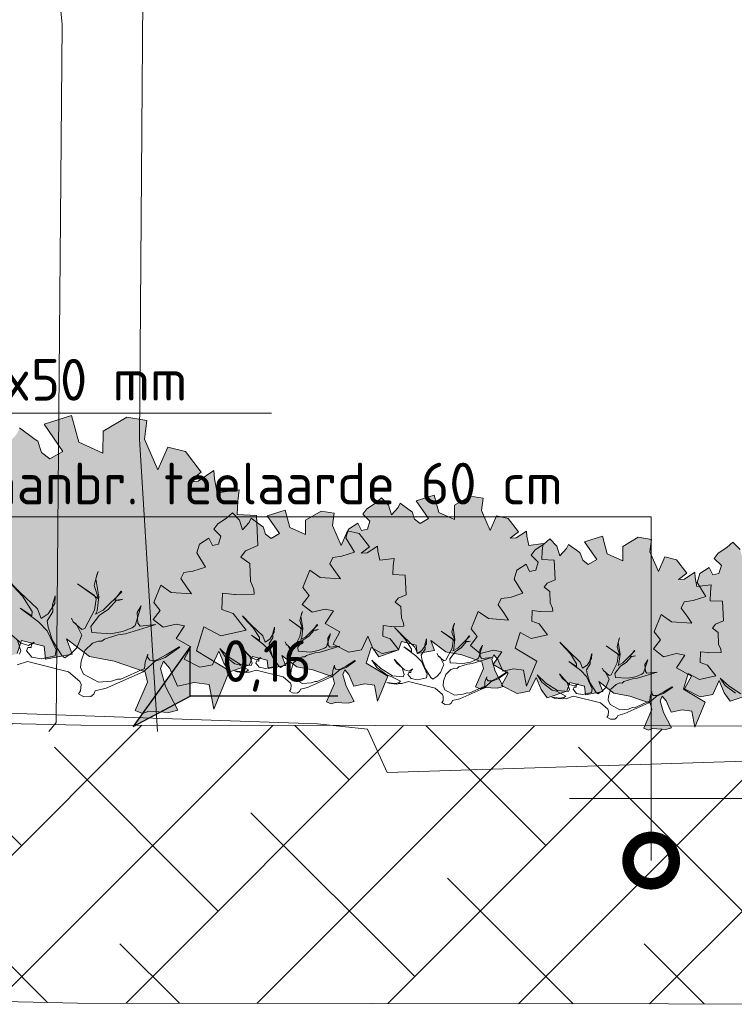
# Model space of a CAD drawing. Header units: metres. Extents: x 92403 to 95147, y 464428 to 465602.
# Tile 41 of 256: x 92433.56 to 92435.1, y 465045.69 to 465047.81. Entities that reach past the tile are written whole.
import ezdxf
from ezdxf import colors
from ezdxf.entities.mleader import LeaderData, LeaderLine
from ezdxf.enums import TextEntityAlignment as Align
from ezdxf.math import Vec2, Vec3

# ---------------------------------------------------------------- set-up
doc = ezdxf.new("R2010")
doc.units = ezdxf.units.M
doc.linetypes.add('AL-NAP_LIJN', pattern=[15.25, 12, -1.5, 0.25, -1.5])
doc.linetypes.add('DASHED', pattern=[0.75, 0.5, -0.25])
doc.layers.get('0').update_dxf_attribs({"linetype": 'CONTINUOUS'})
for name, color, linetype, lineweight in [('B-WE-OG-HOOGTELIJN-G', 7, 'CONTINUOUS', 18), ('N-WE-GR-GRAS-A', 62, 'CONTINUOUS', 18), ('N-WE-VH-VERHARDING_FUNDERING-A-50', 252, 'CONTINUOUS', 18), ('X-XX-AL-AANKLEDING-S', 250, 'CONTINUOUS', 9), ('X-XX-AL-DETAIL1-T18', 7, 'CONTINUOUS', 18), ('X-XX-AL-HOOGTELABEL-S', 7, 'CONTINUOUS', 25), ('X-XX-AL-NAP-G', 7, 'AL-NAP_LIJN', 18), ('X-XX-AL-RMB - profiel', 7, 'CONTINUOUS', 9)]:
    doc.layers.add(name, color=color, linetype=linetype, lineweight=lineweight)
doc.layers.add('N-RO-GR-GROENSTROOK-A', color=7, linetype='CONTINUOUS', lineweight=0, true_color=0x5de817, transparency=0.7)
doc.styles.add('NLCS-ISO', font='NLCS-ISO.ttf')
doc.styles.add('NLCS-ISO-M50-T18', font='NLCS-ISO.ttf', dxfattribs={"height": 0.09})

# ---------------------------------------------------------------- blocks, each defined once
blk = doc.blocks.new('boom 1')
at = {"color": 251, "true_color": 0x636466}
for p, q in [((0.1078, 4.0489), (-0.1006, 5.6811)), ((0.684, 1.6293), (0.7087, 4.383)), ((0.0624, -0.023), (0.1078, 4.0489)), ((0.818, -0.0768), (0.684, 1.6293)), ((0.0086, -0.0768), (0.0624, -0.023))]:
    blk.add_line(p, q, dxfattribs=at)
blk = doc.blocks.new('SAL-HOOGTELABEL_02-SO')
for p, q in [((2.461, 3.435), (0, 0)), ((2.461, 1.312), (2.461, 3.435)), ((0, 0), (2.461, 1.312)), ((8.838, 1.312), (2.461, 1.312))]:
    blk.add_line(p, q)
blk.add_solid([(2.461, 3.435), (0, 0), (2.461, 1.312)])
at = {"style": 'NLCS-ISO'}
blk.add_attdef('...', text='', height=1.8, dxfattribs=at).set_placement((5.773, 2.615), align=Align.MIDDLE)
blk = doc.blocks.new('_DotSmall')
at = {"const_width": 0.5}
blk.add_lwpolyline([(-0.0625, 0, 1), (0.0625, 0, 1)], format="xyb", close=True, dxfattribs=at)

msp = doc.modelspace()

# ---------------------------------------------------------------- hatches: boundary and pattern name
at = {"layer": 'N-RO-GR-GROENSTROOK-A', "transparency": 33554508}
h = msp.add_hatch(color=256, dxfattribs=at)
h.dxf.hatch_style = 1
h.paths.add_polyline_path([(92433.710634, 465046.436082), (92433.763814, 465046.425947), (92433.830691, 465046.402941), (92433.836068, 465046.380946), (92433.809724, 465046.319833), (92433.825003, 465046.313247), (92433.838763, 465046.317973), (92433.88232, 465046.315183), (92433.901736, 465046.320667), (92433.874729, 465046.371741), (92433.863759, 465046.410573), (92433.870345, 465046.425851), (92433.883934, 465046.410402), (92433.90056, 465046.372329), (92433.936943, 465046.380091), (92433.969189, 465046.375783), (92433.979229, 465046.322432), (92434.013031, 465046.405491), (92433.941496, 465046.448555), (92433.957452, 465046.500392), (92433.994597, 465046.480847), (92434.049196, 465046.49275), (92434.021068, 465046.529019), (92433.996723, 465046.537634), (92433.998213, 465046.573186), (92434.023699, 465046.570225), (92434.025764, 465046.569986), (92434.065993, 465046.570869), (92434.06576, 465046.58151), (92434.058052, 465046.598567), (92434.056801, 465046.636984), (92434.037358, 465046.650892), (92434.04755, 465046.664475), (92434.074286, 465046.675663), (92434.071026, 465046.740612), (92434.029748, 465046.742342), (92434.030958, 465046.771228), (92434.0338, 465046.795594), (92433.986222, 465046.789732), (92433.980456, 465046.819696), (92433.979373, 465046.837286), (92433.945118, 465046.814237), (92433.925057, 465046.813376), (92433.952192, 465046.834105), (92433.918162, 465046.878478), (92433.879809, 465046.887941), (92433.85851, 465046.838947), (92433.829809, 465046.904963), (92433.834904, 465046.945863), (92433.791508, 465046.952919), (92433.740309, 465046.922724), (92433.739884, 465046.875343), (92433.687546, 465046.898617), (92433.672275, 465046.956214), (92433.61298, 465046.937618), (92433.653433, 465046.878966), (92433.625446, 465046.862724), (92433.607561, 465046.876568), (92433.598947, 465046.900628), (92433.593897, 465046.904244), (92433.559841, 465046.92937), (92433.553283, 465046.915635), (92433.531192, 465046.891159), (92433.521089, 465046.923138), (92433.497672, 465046.947688), (92433.477694, 465046.930194), (92433.448812, 465046.91124), (92433.435584, 465046.893464), (92433.459327, 465046.870472), (92433.451183, 465046.843709), (92433.430714, 465046.83933), (92433.41872, 465046.863401), (92433.387988, 465046.843739), (92433.378951, 465046.814264), (92433.407679, 465046.767495), (92433.365743, 465046.75354), (92433.335928, 465046.749552), (92433.326219, 465046.728879), (92433.345374, 465046.701889), (92433.361036, 465046.67845), (92433.293608, 465046.682978), (92433.259513, 465046.707189), (92433.23629, 465046.649503), (92433.257035, 465046.623232), (92433.233946, 465046.593561), (92433.266925, 465046.567563), (92433.310276, 465046.578054), (92433.338134, 465046.572566), (92433.310116, 465046.530793), (92433.359639, 465046.5024), (92433.336853, 465046.461325), (92433.389308, 465046.434642), (92433.430727, 465046.442464), (92433.452142, 465046.488049), (92433.468667, 465046.447945), (92433.488556, 465046.419877), (92433.554521, 465046.442514), (92433.564299, 465046.47104), (92433.612928, 465046.458528), (92433.616169, 465046.430372), (92433.673572, 465046.44106), (92433.660911, 465046.474062), (92433.710646, 465046.436098)])
h = msp.add_hatch(color=256, dxfattribs=at)
h.dxf.hatch_style = 1
h.paths.add_polyline_path([(92434.479582, 465046.446126), (92434.51416, 465046.439536), (92434.557644, 465046.424578), (92434.56114, 465046.410277), (92434.544011, 465046.370541), (92434.553945, 465046.366259), (92434.562892, 465046.369331), (92434.591213, 465046.367517), (92434.603837, 465046.371083), (92434.586277, 465046.404291), (92434.579145, 465046.42954), (92434.583427, 465046.439474), (92434.592263, 465046.429429), (92434.603073, 465046.404674), (92434.626729, 465046.409721), (92434.647695, 465046.40692), (92434.654223, 465046.372231), (92434.676201, 465046.426236), (92434.629689, 465046.454236), (92434.640064, 465046.48794), (92434.664216, 465046.475232), (92434.699716, 465046.482972), (92434.681427, 465046.506554), (92434.665598, 465046.512155), (92434.666567, 465046.535271), (92434.683138, 465046.533346), (92434.68448, 465046.53319), (92434.710638, 465046.533765), (92434.710486, 465046.540684), (92434.705474, 465046.551774), (92434.704661, 465046.576753), (92434.692019, 465046.585796), (92434.698646, 465046.594628), (92434.71603, 465046.601902), (92434.71391, 465046.644132), (92434.687071, 465046.645257), (92434.687858, 465046.664039), (92434.689706, 465046.679881), (92434.65877, 465046.67607), (92434.655021, 465046.695552), (92434.654317, 465046.70699), (92434.632044, 465046.692003), (92434.619, 465046.691443), (92434.636644, 465046.704921), (92434.614518, 465046.733772), (92434.58958, 465046.739926), (92434.575732, 465046.70807), (92434.55707, 465046.750993), (92434.560383, 465046.777587), (92434.532167, 465046.782175), (92434.498877, 465046.762541), (92434.498601, 465046.731734), (92434.46457, 465046.746867), (92434.454641, 465046.784317), (92434.416088, 465046.772226), (92434.442391, 465046.73409), (92434.424193, 465046.72353), (92434.412564, 465046.732531), (92434.406963, 465046.748175), (92434.40368, 465046.750526), (92434.381536, 465046.766863), (92434.377273, 465046.757932), (92434.362909, 465046.742018), (92434.35634, 465046.762811), (92434.341114, 465046.778773), (92434.328124, 465046.767399), (92434.309345, 465046.755075), (92434.300744, 465046.743517), (92434.316182, 465046.728567), (92434.310887, 465046.711166), (92434.297578, 465046.708319), (92434.289779, 465046.72397), (92434.269797, 465046.711185), (92434.263921, 465046.692021), (92434.2826, 465046.661611), (92434.255334, 465046.652538), (92434.235948, 465046.649945), (92434.229635, 465046.636503), (92434.24209, 465046.618954), (92434.252273, 465046.603714), (92434.208431, 465046.606658), (92434.186263, 465046.6224), (92434.171163, 465046.584893), (92434.184652, 465046.567812), (92434.169639, 465046.548519), (92434.191082, 465046.531615), (92434.219269, 465046.538437), (92434.237382, 465046.534868), (92434.219165, 465046.507708), (92434.251365, 465046.489246), (92434.236549, 465046.462539), (92434.270656, 465046.44519), (92434.297586, 465046.450276), (92434.311511, 465046.479915), (92434.322255, 465046.453839), (92434.335187, 465046.435589), (92434.378078, 465046.450308), (92434.384435, 465046.468856), (92434.416054, 465046.46072), (92434.418161, 465046.442413), (92434.455485, 465046.449363), (92434.447253, 465046.470821), (92434.479591, 465046.446137)])
h = msp.add_hatch(color=256, dxfattribs=at)
h.dxf.hatch_style = 1
h.paths.add_polyline_path([(92434.158021, 465046.413781), (92434.192598, 465046.407191), (92434.236082, 465046.392233), (92434.239578, 465046.377932), (92434.222449, 465046.338196), (92434.232383, 465046.333914), (92434.24133, 465046.336987), (92434.269651, 465046.335172), (92434.282275, 465046.338739), (92434.264716, 465046.371947), (92434.257583, 465046.397195), (92434.261865, 465046.407129), (92434.270701, 465046.397084), (92434.281511, 465046.372329), (92434.305167, 465046.377376), (92434.326134, 465046.374575), (92434.332661, 465046.339886), (92434.354639, 465046.393891), (92434.308128, 465046.421892), (92434.318502, 465046.455596), (92434.342654, 465046.442887), (92434.378154, 465046.450627), (92434.359865, 465046.474209), (92434.344036, 465046.479811), (92434.345005, 465046.502927), (92434.361576, 465046.501002), (92434.362919, 465046.500846), (92434.389076, 465046.50142), (92434.388924, 465046.508339), (92434.383912, 465046.51943), (92434.383099, 465046.544408), (92434.370457, 465046.553451), (92434.377084, 465046.562283), (92434.394468, 465046.569557), (92434.392348, 465046.611787), (92434.365509, 465046.612912), (92434.366296, 465046.631694), (92434.368144, 465046.647537), (92434.337208, 465046.643725), (92434.333459, 465046.663208), (92434.332755, 465046.674645), (92434.310482, 465046.659658), (92434.297438, 465046.659098), (92434.315082, 465046.672576), (92434.292956, 465046.701428), (92434.268018, 465046.707581), (92434.25417, 465046.675725), (92434.235508, 465046.718649), (92434.238821, 465046.745242), (92434.210605, 465046.74983), (92434.177316, 465046.730197), (92434.177039, 465046.69939), (92434.143008, 465046.714522), (92434.133079, 465046.751972), (92434.094526, 465046.739881), (92434.120829, 465046.701745), (92434.102631, 465046.691185), (92434.091002, 465046.700186), (92434.085401, 465046.71583), (92434.082118, 465046.718181), (92434.059974, 465046.734518), (92434.055711, 465046.725588), (92434.041347, 465046.709673), (92434.034778, 465046.730466), (92434.019552, 465046.746428), (92434.006562, 465046.735054), (92433.987783, 465046.72273), (92433.979182, 465046.711172), (92433.99462, 465046.696222), (92433.989325, 465046.678821), (92433.976016, 465046.675974), (92433.968217, 465046.691625), (92433.948236, 465046.678841), (92433.942359, 465046.659676), (92433.961039, 465046.629267), (92433.933772, 465046.620193), (92433.914386, 465046.6176), (92433.908074, 465046.604158), (92433.920528, 465046.586609), (92433.930711, 465046.571369), (92433.886869, 465046.574313), (92433.864701, 465046.590056), (92433.849601, 465046.552548), (92433.86309, 465046.535467), (92433.848077, 465046.516175), (92433.86952, 465046.499271), (92433.897707, 465046.506092), (92433.91582, 465046.502524), (92433.897603, 465046.475363), (92433.929803, 465046.456901), (92433.914987, 465046.430194), (92433.949094, 465046.412845), (92433.976025, 465046.417931), (92433.989949, 465046.44757), (92434.000693, 465046.421494), (92434.013625, 465046.403245), (92434.056516, 465046.417963), (92434.062873, 465046.436511), (92434.094492, 465046.428376), (92434.096599, 465046.410069), (92434.133923, 465046.417018), (92434.125691, 465046.438476), (92434.158029, 465046.413792)])
h = msp.add_hatch(color=256, dxfattribs=at)
h.dxf.hatch_style = 1
h.paths.add_polyline_path([(92434.842838, 465046.357338), (92434.877416, 465046.350748), (92434.9209, 465046.335789), (92434.924396, 465046.321488), (92434.907267, 465046.281752), (92434.917201, 465046.27747), (92434.926148, 465046.280543), (92434.954469, 465046.278729), (92434.967093, 465046.282295), (92434.949533, 465046.315503), (92434.9424, 465046.340751), (92434.946683, 465046.350685), (92434.955518, 465046.34064), (92434.966328, 465046.315885), (92434.989985, 465046.320932), (92435.010951, 465046.318131), (92435.017479, 465046.283442), (92435.039457, 465046.337447), (92434.992945, 465046.365448), (92435.00332, 465046.399152), (92435.027472, 465046.386444), (92435.062972, 465046.394183), (92435.044683, 465046.417766), (92435.028854, 465046.423367), (92435.029822, 465046.446483), (92435.046394, 465046.444558), (92435.047736, 465046.444402), (92435.073893, 465046.444976), (92435.073742, 465046.451895), (92435.06873, 465046.462986), (92435.067917, 465046.487964), (92435.055275, 465046.497008), (92435.061902, 465046.505839), (92435.079285, 465046.513113), (92435.077166, 465046.555344), (92435.050327, 465046.556468), (92435.051114, 465046.57525), (92435.052961, 465046.591093), (92435.022026, 465046.587281), (92435.018277, 465046.606764), (92435.017573, 465046.618201), (92434.9953, 465046.603215), (92434.982256, 465046.602655), (92434.9999, 465046.616133), (92434.977774, 465046.644984), (92434.952836, 465046.651137), (92434.938988, 465046.619281), (92434.920326, 465046.662205), (92434.923639, 465046.688798), (92434.895423, 465046.693386), (92434.862133, 465046.673753), (92434.861857, 465046.642946), (92434.827826, 465046.658079), (92434.817897, 465046.695528), (92434.779344, 465046.683437), (92434.805646, 465046.645302), (92434.787449, 465046.634741), (92434.77582, 465046.643742), (92434.770219, 465046.659386), (92434.766936, 465046.661737), (92434.744792, 465046.678074), (92434.740529, 465046.669144), (92434.726165, 465046.65323), (92434.719596, 465046.674022), (92434.70437, 465046.689985), (92434.69138, 465046.67861), (92434.672601, 465046.666286), (92434.664, 465046.654728), (92434.679438, 465046.639779), (92434.674143, 465046.622378), (92434.660834, 465046.61953), (92434.653035, 465046.635181), (92434.633053, 465046.622397), (92434.627177, 465046.603232), (92434.645856, 465046.572823), (92434.61859, 465046.563749), (92434.599204, 465046.561157), (92434.592891, 465046.547714), (92434.605345, 465046.530166), (92434.615529, 465046.514925), (92434.571687, 465046.51787), (92434.549519, 465046.533612), (92434.534419, 465046.496104), (92434.547907, 465046.479023), (92434.532895, 465046.459731), (92434.554338, 465046.442827), (92434.582525, 465046.449648), (92434.600638, 465046.44608), (92434.582421, 465046.418919), (92434.614621, 465046.400458), (92434.599805, 465046.37375), (92434.633912, 465046.356401), (92434.660842, 465046.361487), (92434.674767, 465046.391126), (92434.685511, 465046.365051), (92434.698443, 465046.346801), (92434.741334, 465046.361519), (92434.747691, 465046.380068), (92434.77931, 465046.371932), (92434.781417, 465046.353625), (92434.81874, 465046.360574), (92434.810508, 465046.382032), (92434.842846, 465046.357348)])
h = msp.add_hatch(color=256, dxfattribs=at)
h.dxf.hatch_style = 1
h.paths.add_polyline_path([(92435.238199, 465046.350285), (92435.272777, 465046.343695), (92435.31626, 465046.328737), (92435.319756, 465046.314436), (92435.302627, 465046.2747), (92435.312562, 465046.270418), (92435.321508, 465046.273491), (92435.34983, 465046.271676), (92435.362454, 465046.275243), (92435.344894, 465046.308451), (92435.337761, 465046.333699), (92435.342043, 465046.343633), (92435.350879, 465046.333588), (92435.361689, 465046.308833), (92435.385346, 465046.31388), (92435.406312, 465046.311079), (92435.41284, 465046.27639), (92435.434818, 465046.330395), (92435.388306, 465046.358396), (92435.39868, 465046.3921), (92435.422832, 465046.379391), (92435.458332, 465046.387131), (92435.440044, 465046.410713), (92435.424214, 465046.416315), (92435.425183, 465046.439431), (92435.441754, 465046.437506), (92435.443097, 465046.43735), (92435.469254, 465046.437924), (92435.469102, 465046.444843), (92435.46409, 465046.455934), (92435.463277, 465046.480912), (92435.450636, 465046.489955), (92435.457262, 465046.498787), (92435.474646, 465046.506061), (92435.472527, 465046.548291), (92435.445687, 465046.549416), (92435.446474, 465046.568198), (92435.448322, 465046.584041), (92435.417387, 465046.580229), (92435.413638, 465046.599712), (92435.412933, 465046.611149), (92435.390661, 465046.596162), (92435.377617, 465046.595602), (92435.39526, 465046.60908), (92435.373134, 465046.637932), (92435.348197, 465046.644085), (92435.334348, 465046.612229), (92435.315687, 465046.655153), (92435.318999, 465046.681746), (92435.290783, 465046.686334), (92435.257494, 465046.666701), (92435.257217, 465046.635894), (92435.223187, 465046.651026), (92435.213258, 465046.688476), (92435.174704, 465046.676385), (92435.201007, 465046.638249), (92435.182809, 465046.627689), (92435.171181, 465046.63669), (92435.16558, 465046.652334), (92435.162296, 465046.654685), (92435.140153, 465046.671022), (92435.135889, 465046.662092), (92435.121526, 465046.646177), (92435.114957, 465046.66697), (92435.09973, 465046.682932), (92435.086741, 465046.671558), (92435.067962, 465046.659234), (92435.059361, 465046.647676), (92435.074798, 465046.632726), (92435.069504, 465046.615325), (92435.056195, 465046.612478), (92435.048396, 465046.628129), (92435.028414, 465046.615345), (92435.022538, 465046.59618), (92435.041217, 465046.565771), (92435.01395, 465046.556697), (92434.994564, 465046.554104), (92434.988252, 465046.540662), (92435.000706, 465046.523113), (92435.01089, 465046.507873), (92434.967048, 465046.510817), (92434.944879, 465046.52656), (92434.92978, 465046.489052), (92434.943268, 465046.471971), (92434.928255, 465046.452679), (92434.949699, 465046.435775), (92434.977886, 465046.442596), (92434.995998, 465046.439028), (92434.977781, 465046.411867), (92435.009982, 465046.393405), (92434.995166, 465046.366698), (92435.029272, 465046.349349), (92435.056203, 465046.354435), (92435.070127, 465046.384074), (92435.080871, 465046.357998), (92435.093803, 465046.339749), (92435.136694, 465046.354467), (92435.143052, 465046.373015), (92435.17467, 465046.36488), (92435.176778, 465046.346573), (92435.214101, 465046.353522), (92435.205869, 465046.37498), (92435.238207, 465046.350296)])
at = {"layer": 'N-WE-VH-VERHARDING_FUNDERING-A-50'}
h = msp.add_hatch(dxfattribs=at)
h.set_pattern_fill('TEELAARDE', color=36, scale=0.2)
h.set_pattern_definition([(45, (0, 0), (-0.14142135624, 0.14142135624), []), (135, (0, 0), (-0.42426406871, 0.14142135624), [0.5, -0.3])])
h.paths.add_polyline_path([(92435.597855, 465045.685479), (92435.597855, 465045.812362), (92435.251209, 465045.805429), (92435.24869, 465045.990479), (92435.303658, 465045.990479), (92435.348658, 465046.035479), (92435.442858, 465046.129679), (92432.948658, 465046.129679), (92432.948658, 465046.104279), (92432.948658, 465045.704422), (92433.684865, 465045.688042)])
h.paths.add_polyline_path([(92435.442858, 465046.129679), (92435.498658, 465046.185479), (92435.598658, 465046.185479), (92435.598658, 465046.285479), (92435.556555, 465046.285535), (92435.560134, 465046.278767), (92435.54751, 465046.2752), (92435.519189, 465046.277014), (92435.510242, 465046.273942), (92435.500308, 465046.278224), (92435.50349, 465046.285606), (92435.416638, 465046.285723), (92435.41284, 465046.27639), (92435.411082, 465046.28573), (92435.35687, 465046.285803), (92435.362454, 465046.275243), (92435.34983, 465046.271676), (92435.321508, 465046.273491), (92435.312562, 465046.270418), (92435.302627, 465046.2747), (92435.307442, 465046.285869), (92435.018624, 465046.286256), (92435.017479, 465046.283442), (92435.016949, 465046.286258), (92434.964961, 465046.286328), (92434.967093, 465046.282295), (92434.954469, 465046.278729), (92434.926148, 465046.280543), (92434.917201, 465046.27747), (92434.907267, 465046.281752), (92434.909271, 465046.286402), (92433.810329, 465046.287874), (92433.804991, 465046.285027), (92433.807033, 465046.287879), (92433.691824, 465046.288033), (92433.436006, 465046.293625), (92433.433716, 465046.287999), (92433.432644, 465046.293699), (92433.351337, 465046.295476), (92433.356223, 465046.286235), (92433.336808, 465046.28075), (92433.29325, 465046.28354), (92433.27949, 465046.278814), (92433.264212, 465046.2854), (92433.269328, 465046.297269), (92432.948658, 465046.304279), (92432.948658, 465046.129679)])

# ---------------------------------------------------------------- linework, layer by layer
at = {"layer": 'B-WE-OG-HOOGTELIJN-G', "color": 1, "linetype": 'DASHED', "ltscale": 5, "flags": 128}
msp.add_lwpolyline([(92446.396868, 465046.303679), (92444.13407, 465046.234679), (92442.346382, 465046.197679), (92441.648268, 465046.139679), (92440.750946, 465046.209679), (92438.254964, 465046.277679), (92437.369228, 465046.299679), (92436.165698, 465046.242679), (92434.352996, 465046.185679), (92434.310806, 465046.279679), (92434.202894, 465046.290679), (92433.001266, 465046.332679), (92431.368658, 465046.332679)], dxfattribs=at)
at = {"layer": 'N-WE-GR-GRAS-A', "flags": 128}
msp.add_lwpolyline([(92432.948658, 465046.304279), (92433.691824, 465046.288033), (92435.598658, 465046.285479)], dxfattribs=at)
at = {"layer": 'N-WE-VH-VERHARDING_FUNDERING-A-50', "flags": 128}
msp.add_lwpolyline([(92432.948658, 465045.704422), (92433.684865, 465045.688042), (92435.597855, 465045.685479), (92435.597855, 465045.812362)], dxfattribs=at)
at = {"layer": 'X-XX-AL-NAP-G', "color": 142, "flags": 128}
msp.add_lwpolyline([(92446.746868, 465046.129679), (92430.266985, 465046.129679)], dxfattribs=at)
at = {"layer": 'X-XX-AL-RMB - profiel', "color": 251}
for points in [[(92433.554521, 465046.442514), (92433.564299, 465046.47104), (92433.612928, 465046.458528), (92433.616169, 465046.430372), (92433.673572, 465046.44106), (92433.660911, 465046.474062), (92433.710646, 465046.436098), (92433.710634, 465046.436082), (92433.763814, 465046.425947), (92433.830691, 465046.402941), (92433.836068, 465046.380946), (92433.809724, 465046.319833), (92433.825003, 465046.313247), (92433.838763, 465046.317973), (92433.88232, 465046.315183), (92433.901736, 465046.320667), (92433.874729, 465046.371741), (92433.863759, 465046.410573), (92433.870345, 465046.425851), (92433.883934, 465046.410402), (92433.90056, 465046.372329), (92433.936943, 465046.380091), (92433.969189, 465046.375783), (92433.979229, 465046.322432), (92434.013031, 465046.405491), (92433.941496, 465046.448555), (92433.957452, 465046.500392), (92433.994597, 465046.480847), (92434.049196, 465046.49275), (92434.021068, 465046.529019), (92433.996723, 465046.537634), (92433.998213, 465046.573186), (92434.023699, 465046.570225), (92434.025764, 465046.569986), (92434.065993, 465046.570869), (92434.06576, 465046.58151), (92434.058052, 465046.598567), (92434.056801, 465046.636984), (92434.037358, 465046.650892), (92434.04755, 465046.664475), (92434.074286, 465046.675663), (92434.071026, 465046.740612), (92434.029748, 465046.742342), (92434.030958, 465046.771228), (92434.0338, 465046.795594), (92433.986222, 465046.789732), (92433.980456, 465046.819696), (92433.979373, 465046.837286), (92433.945118, 465046.814237), (92433.925057, 465046.813376), (92433.952192, 465046.834105), (92433.918162, 465046.878478), (92433.879809, 465046.887941), (92433.85851, 465046.838947), (92433.829809, 465046.904963), (92433.834904, 465046.945863), (92433.791508, 465046.952919), (92433.740309, 465046.922724), (92433.739884, 465046.875343), (92433.687546, 465046.898617), (92433.672275, 465046.956214), (92433.61298, 465046.937618), (92433.653433, 465046.878966), (92433.625446, 465046.862724), (92433.607561, 465046.876568), (92433.598947, 465046.900628), (92433.593897, 465046.904244), (92433.559841, 465046.92937)], [(92435.114957, 465046.66697), (92435.09973, 465046.682932), (92435.086741, 465046.671558), (92435.067962, 465046.659234), (92435.059361, 465046.647676), (92435.074798, 465046.632726), (92435.069504, 465046.615325), (92435.056195, 465046.612478), (92435.048396, 465046.628129), (92435.028414, 465046.615345), (92435.022538, 465046.59618), (92435.041217, 465046.565771), (92435.01395, 465046.556697), (92434.994564, 465046.554104), (92434.988252, 465046.540662), (92435.000706, 465046.523113), (92435.01089, 465046.507873), (92434.967048, 465046.510817), (92434.944879, 465046.52656), (92434.92978, 465046.489052), (92434.943268, 465046.471971), (92434.928255, 465046.452679), (92434.949699, 465046.435775), (92434.977886, 465046.442596), (92434.995998, 465046.439028), (92434.977781, 465046.411867), (92435.009982, 465046.393405), (92434.995166, 465046.366698), (92435.029272, 465046.349349), (92435.056203, 465046.354435), (92435.070127, 465046.384074), (92435.080871, 465046.357998), (92435.093803, 465046.339749), (92435.136694, 465046.354467)], [(92433.530718, 465046.604981), (92433.560692, 465046.57488), (92433.598271, 465046.538974), (92433.606514, 465046.518241), (92433.621524, 465046.528445), (92433.636255, 465046.550897), (92433.636777, 465046.567347), (92433.631252, 465046.547496), (92433.631891, 465046.532567), (92433.619481, 465046.513156), (92433.621281, 465046.499748), (92433.630603, 465046.47097), (92433.651373, 465046.438268), (92433.657456, 465046.433624), (92433.671305, 465046.442308), (92433.683274, 465046.454835), (92433.694603, 465046.48229), (92433.681798, 465046.506506), (92433.675715, 465046.511149), (92433.671953, 465046.518834), (92433.675715, 465046.511149), (92433.694324, 465046.494537), (92433.700849, 465046.496778), (92433.721465, 465046.5364), (92433.72511, 465046.560093), (92433.721348, 465046.567779), (92433.685209, 465046.592958), (92433.730473, 465046.560813), (92433.721151, 465046.589592), (92433.726316, 465046.612125), (92433.729439, 465046.619369), (92433.724714, 465046.60372), (92433.731274, 465046.565016), (92433.727188, 465046.534438), (92433.724066, 465046.527194), (92433.740597, 465046.536238), (92433.780345, 465046.575697), (92433.778824, 465046.576858), (92433.764894, 465046.558609), (92433.773299, 465046.557007), (92433.782504, 465046.559607), (92433.769096, 465046.557808), (92433.751323, 465046.537677), (92433.732471, 465046.525592), (92433.713897, 465046.501259), (92433.715697, 465046.487851), (92433.757001, 465046.485205), (92433.782297, 465046.489965), (92433.80303, 465046.498208), (92433.809195, 465046.50313), (92433.822567, 465046.545874), (92433.81364, 465046.531026), (92433.815359, 465046.508052), (92433.820281, 465046.501889), (92433.853982, 465046.505047), (92433.78838, 465046.485322), (92433.77229, 465046.483162), (92433.743512, 465046.47384), (92433.737348, 465046.468917), (92433.730463, 465046.469358), (92433.717415, 465046.464877), (92433.700443, 465046.448949), (92433.692596, 465046.426056), (92433.691714, 465046.412288), (92433.697716, 465046.398079), (92433.730094, 465046.380585), (92433.758431, 465046.383023), (92433.77148, 465046.387505), (92433.778363, 465046.387063), (92433.829837, 465046.410352), (92433.830719, 465046.42412), (92433.836604, 465046.44129), (92433.836163, 465046.434406), (92433.841086, 465046.428242), (92433.857536, 465046.42772), (92433.874426, 465046.434082), (92433.905608, 465046.456012), (92433.904087, 465046.457173), (92433.876388, 465046.439805), (92433.856015, 465046.428881), (92433.826715, 465046.403108), (92433.746822, 465046.367815), (92433.723048, 465046.361894), (92433.719925, 465046.35465), (92433.713761, 465046.349728), (92433.698832, 465046.349089), (92433.687025, 465046.355694)], [(92433.538509, 465046.485908), (92433.563202, 465046.464653), (92433.578851, 465046.459929), (92433.591539, 465046.467091), (92433.585375, 465046.462169), (92433.584934, 465046.455285), (92433.57805, 465046.455726), (92433.574928, 465046.448482), (92433.586293, 465046.434993), (92433.607305, 465046.430988), (92433.636444, 465046.437629), (92433.638846, 465046.450236), (92433.619679, 465046.491343), (92433.60071, 465046.510637), (92433.561169, 465046.540819), (92433.586662, 465046.523766), (92433.586743, 465046.533332), (92433.565975, 465046.566034), (92433.535639, 465046.598817)], [(92434.14267, 465046.361513), (92434.145689, 465046.365469), (92434.146263, 465046.374421), (92434.144806, 465046.378663), (92434.128751, 465046.392483), (92434.070901, 465046.406906), (92434.056432, 465046.402302), (92434.051956, 465046.402588), (92434.04597, 465046.400897), (92434.028821, 465046.403033), (92434.02411, 465046.405064), (92434.04126, 465046.402928), (92434.049978, 465046.404098), (92434.053986, 465046.407299), (92434.033923, 465046.417918), (92434.024737, 465046.420235), (92434.002983, 465046.436841), (92433.991924, 465046.453107), (92434.01118, 465046.435278), (92434.036421, 465046.419141), (92434.05979, 465046.416953), (92434.061821, 465046.421662), (92434.057216, 465046.436132), (92434.040459, 465046.455183), (92434.046105, 465046.446179), (92434.06216, 465046.432358), (92434.072335, 465046.429287), (92434.080585, 465046.433944), (92434.076577, 465046.430743), (92434.07629, 465046.426267), (92434.071814, 465046.426554), (92434.069784, 465046.421844), (92434.077174, 465046.413073), (92434.090836, 465046.410469), (92434.109782, 465046.414787), (92434.111344, 465046.422984), (92434.098881, 465046.449712), (92434.086548, 465046.462257), (92434.060838, 465046.481882), (92434.077414, 465046.470794), (92434.077467, 465046.477014), (92434.063963, 465046.498276), (92434.044239, 465046.519592), (92434.041039, 465046.5236), (92434.060528, 465046.504028), (92434.084962, 465046.480682), (92434.090321, 465046.467201), (92434.100081, 465046.473836), (92434.10966, 465046.488435), (92434.109999, 465046.49913), (92434.106406, 465046.486223), (92434.106822, 465046.476516), (92434.098753, 465046.463895), (92434.099923, 465046.455177), (92434.105985, 465046.436466), (92434.119489, 465046.415203), (92434.123444, 465046.412184), (92434.132449, 465046.41783), (92434.140231, 465046.425974), (92434.147598, 465046.443826), (92434.139271, 465046.459571), (92434.135316, 465046.46259), (92434.13287, 465046.467587), (92434.135316, 465046.46259), (92434.147416, 465046.451789), (92434.151658, 465046.453246), (92434.165063, 465046.479008), (92434.167433, 465046.494414), (92434.164987, 465046.499411), (92434.141489, 465046.515782), (92434.17092, 465046.494882), (92434.164858, 465046.513594), (92434.168217, 465046.528245), (92434.170247, 465046.532955), (92434.167176, 465046.52278), (92434.171441, 465046.497614), (92434.168784, 465046.477732), (92434.166754, 465046.473022), (92434.177502, 465046.478903), (92434.203347, 465046.50456), (92434.202358, 465046.505314), (92434.1933, 465046.493448), (92434.198765, 465046.492407), (92434.204751, 465046.494098), (92434.196033, 465046.492928), (92434.184477, 465046.479839), (92434.172219, 465046.471981), (92434.160142, 465046.45616), (92434.161312, 465046.447442), (92434.188169, 465046.445721), (92434.204616, 465046.448816), (92434.218097, 465046.454176), (92434.222105, 465046.457376), (92434.2308, 465046.485169), (92434.224995, 465046.475514), (92434.226113, 465046.460577), (92434.229313, 465046.456569), (92434.251226, 465046.458622), (92434.208571, 465046.445797), (92434.19811, 465046.444393), (92434.179398, 465046.438332), (92434.17539, 465046.435131), (92434.170914, 465046.435418), (92434.16243, 465046.432504), (92434.151394, 465046.422148), (92434.146293, 465046.407263), (92434.145719, 465046.39831), (92434.149621, 465046.389072), (92434.170673, 465046.377697), (92434.189098, 465046.379282), (92434.197583, 465046.382196), (92434.202058, 465046.381909), (92434.235527, 465046.397052), (92434.2361, 465046.406004), (92434.239927, 465046.417168), (92434.23964, 465046.412692), (92434.242841, 465046.408683), (92434.253536, 465046.408344), (92434.264519, 465046.412481), (92434.284793, 465046.42674), (92434.283804, 465046.427495), (92434.265794, 465046.416202), (92434.252548, 465046.409099), (92434.233497, 465046.392342), (92434.18155, 465046.369394), (92434.166092, 465046.365544), (92434.164062, 465046.360834), (92434.160054, 465046.357634), (92434.150347, 465046.357218), (92434.14267, 465046.361513)], [(92434.470962, 465046.33682), (92434.473981, 465046.340775), (92434.474554, 465046.349727), (92434.473097, 465046.353969), (92434.457042, 465046.367789), (92434.399193, 465046.382213), (92434.384723, 465046.377608), (92434.380247, 465046.377895), (92434.374262, 465046.376204), (92434.357112, 465046.378339), (92434.352402, 465046.38037), (92434.369552, 465046.378234), (92434.378269, 465046.379404), (92434.382278, 465046.382605), (92434.362214, 465046.393225), (92434.353028, 465046.395542), (92434.331274, 465046.412147), (92434.320216, 465046.428413), (92434.339471, 465046.410585), (92434.364713, 465046.394448), (92434.388082, 465046.392259), (92434.390112, 465046.396969), (92434.385508, 465046.411438), (92434.36875, 465046.43049), (92434.374396, 465046.421485), (92434.390452, 465046.407665), (92434.400627, 465046.404593), (92434.408877, 465046.40925), (92434.404869, 465046.40605), (92434.404582, 465046.401574), (92434.400106, 465046.40186), (92434.398076, 465046.39715), (92434.405465, 465046.38838), (92434.419127, 465046.385776), (92434.438073, 465046.390094), (92434.439635, 465046.398291), (92434.427173, 465046.425019), (92434.414839, 465046.437563), (92434.38913, 465046.457188), (92434.405706, 465046.4461), (92434.405758, 465046.45232), (92434.392255, 465046.473583), (92434.37253, 465046.494898), (92434.36933, 465046.498906), (92434.38882, 465046.479334), (92434.413254, 465046.455989), (92434.418613, 465046.442507), (92434.428373, 465046.449142), (92434.437951, 465046.463741), (92434.43829, 465046.474437), (92434.434698, 465046.461529), (92434.435113, 465046.451823), (92434.427044, 465046.439202), (92434.428215, 465046.430484), (92434.434276, 465046.411772), (92434.44778, 465046.390509), (92434.451736, 465046.38749), (92434.46074, 465046.393136), (92434.468522, 465046.401281), (92434.475889, 465046.419132), (92434.467563, 465046.434877), (92434.463607, 465046.437897), (92434.461162, 465046.442893), (92434.463607, 465046.437897), (92434.475707, 465046.427095), (92434.47995, 465046.428552), (92434.493354, 465046.454314), (92434.495724, 465046.46972), (92434.493279, 465046.474717), (92434.469781, 465046.491089), (92434.499212, 465046.470188), (92434.49315, 465046.4889), (92434.496509, 465046.503551), (92434.498539, 465046.508261), (92434.495467, 465046.498086), (92434.499732, 465046.472921), (92434.497076, 465046.453039), (92434.495046, 465046.448329), (92434.505794, 465046.454209), (92434.531638, 465046.479866), (92434.53065, 465046.480621), (92434.521592, 465046.468755), (92434.527057, 465046.467713), (92434.533042, 465046.469404), (92434.524324, 465046.468234), (92434.512768, 465046.455145), (92434.50051, 465046.447288), (92434.488433, 465046.431466), (92434.489604, 465046.422748), (92434.51646, 465046.421028), (92434.532907, 465046.424123), (92434.546388, 465046.429482), (92434.550396, 465046.432683), (92434.559091, 465046.460475), (92434.553287, 465046.450821), (92434.554404, 465046.435883), (92434.557605, 465046.431875), (92434.579517, 465046.433929), (92434.536863, 465046.421103), (92434.526401, 465046.419699), (92434.507689, 465046.413638), (92434.503681, 465046.410437), (92434.499205, 465046.410724), (92434.490721, 465046.40781), (92434.479686, 465046.397454), (92434.474584, 465046.382569), (92434.47401, 465046.373617), (92434.477913, 465046.364378), (92434.498965, 465046.353003), (92434.51739, 465046.354589), (92434.525874, 465046.357503), (92434.53035, 465046.357216), (92434.563818, 465046.372358), (92434.564392, 465046.38131), (92434.568218, 465046.392474), (92434.567932, 465046.387998), (92434.571132, 465046.38399), (92434.581828, 465046.383651), (92434.59281, 465046.387787), (92434.613085, 465046.402046), (92434.612096, 465046.402801), (92434.594086, 465046.391508), (92434.580839, 465046.384406), (92434.561788, 465046.367648), (92434.509842, 465046.3447), (92434.494384, 465046.340851), (92434.492353, 465046.336141), (92434.488345, 465046.33294), (92434.478638, 465046.332525), (92434.470962, 465046.33682)], [(92434.827488, 465046.305069), (92434.830507, 465046.309025), (92434.831081, 465046.317977), (92434.829624, 465046.322219), (92434.813568, 465046.336039), (92434.755719, 465046.350463), (92434.741249, 465046.345858), (92434.736773, 465046.346144), (92434.730788, 465046.344454), (92434.713638, 465046.346589), (92434.708928, 465046.34862), (92434.726078, 465046.346484), (92434.734796, 465046.347654), (92434.738804, 465046.350855), (92434.71874, 465046.361474), (92434.709554, 465046.363791), (92434.6878, 465046.380397), (92434.676742, 465046.396663), (92434.695998, 465046.378835), (92434.721239, 465046.362697), (92434.744608, 465046.360509), (92434.746638, 465046.365219), (92434.742034, 465046.379688), (92434.725276, 465046.39874), (92434.730923, 465046.389735), (92434.746978, 465046.375914), (92434.757153, 465046.372843), (92434.765403, 465046.3775), (92434.761395, 465046.3743), (92434.761108, 465046.369823), (92434.756632, 465046.37011), (92434.754602, 465046.3654), (92434.761991, 465046.356629), (92434.775654, 465046.354025), (92434.7946, 465046.358343), (92434.796162, 465046.366541), (92434.783699, 465046.393269), (92434.771365, 465046.405813), (92434.745656, 465046.425438), (92434.762232, 465046.41435), (92434.762284, 465046.42057), (92434.748781, 465046.441833), (92434.729057, 465046.463148), (92434.725856, 465046.467156), (92434.745346, 465046.447584), (92434.76978, 465046.424238), (92434.775139, 465046.410757), (92434.784899, 465046.417392), (92434.794477, 465046.431991), (92434.794816, 465046.442687), (92434.791224, 465046.429779), (92434.791639, 465046.420072), (92434.78357, 465046.407452), (92434.784741, 465046.398733), (92434.790802, 465046.380022), (92434.804306, 465046.358759), (92434.808262, 465046.35574), (92434.817266, 465046.361386), (92434.825048, 465046.369531), (92434.832415, 465046.387382), (92434.824089, 465046.403127), (92434.820134, 465046.406147), (92434.817688, 465046.411143), (92434.820134, 465046.406147), (92434.832234, 465046.395345), (92434.836476, 465046.396802), (92434.849881, 465046.422564), (92434.852251, 465046.43797), (92434.849805, 465046.442967), (92434.826307, 465046.459338), (92434.855738, 465046.438438), (92434.849676, 465046.45715), (92434.853035, 465046.471801), (92434.855065, 465046.476511), (92434.851993, 465046.466336), (92434.856259, 465046.441171), (92434.853602, 465046.421289), (92434.851572, 465046.416579), (92434.86232, 465046.422459), (92434.888165, 465046.448116), (92434.887176, 465046.448871), (92434.878118, 465046.437005), (92434.883583, 465046.435963), (92434.889568, 465046.437654), (92434.880851, 465046.436484), (92434.869295, 465046.423395), (92434.857037, 465046.415537), (92434.84496, 465046.399716), (92434.84613, 465046.390998), (92434.872987, 465046.389278), (92434.889434, 465046.392372), (92434.902914, 465046.397732), (92434.906923, 465046.400933), (92434.915617, 465046.428725), (92434.909813, 465046.419071), (92434.91093, 465046.404133), (92434.914131, 465046.400125), (92434.936043, 465046.402178), (92434.893389, 465046.389353), (92434.882927, 465046.387949), (92434.864216, 465046.381888), (92434.860207, 465046.378687), (92434.855731, 465046.378974), (92434.847247, 465046.37606), (92434.836212, 465046.365704), (92434.83111, 465046.350819), (92434.830536, 465046.341867), (92434.834439, 465046.332628), (92434.855491, 465046.321253), (92434.873916, 465046.322839), (92434.8824, 465046.325752), (92434.886876, 465046.325466), (92434.920344, 465046.340608), (92434.920918, 465046.34956), (92434.924744, 465046.360724), (92434.924458, 465046.356248), (92434.927658, 465046.35224), (92434.938354, 465046.351901), (92434.949336, 465046.356037), (92434.969611, 465046.370296), (92434.968622, 465046.371051), (92434.950612, 465046.359758), (92434.937365, 465046.352655), (92434.918314, 465046.335898), (92434.866368, 465046.31295), (92434.85091, 465046.309101), (92434.848879, 465046.30439), (92434.844871, 465046.30119), (92434.835165, 465046.300775), (92434.827488, 465046.305069)], [(92433.559557, 465046.44096), (92433.56268, 465046.448203), (92433.555598, 465046.470457)], [(92433.687025, 465046.355694), (92433.691669, 465046.361778), (92433.692551, 465046.375546), (92433.69031, 465046.38207), (92433.665617, 465046.403325), (92433.576646, 465046.425508), (92433.554392, 465046.418426)], [(92435.104915, 465046.356739), (92435.083161, 465046.373345), (92435.072102, 465046.389611), (92435.091358, 465046.371782), (92435.116599, 465046.355645)]]:
    msp.add_lwpolyline(points, dxfattribs=at)
for points in [[(92434.479582, 465046.446126), (92434.51416, 465046.439536), (92434.557644, 465046.424578), (92434.56114, 465046.410277), (92434.544011, 465046.370541), (92434.553945, 465046.366259), (92434.562892, 465046.369331), (92434.591213, 465046.367517), (92434.603837, 465046.371083), (92434.586277, 465046.404291), (92434.579145, 465046.42954), (92434.583427, 465046.439474), (92434.592263, 465046.429429), (92434.603073, 465046.404674), (92434.626729, 465046.409721), (92434.647695, 465046.40692), (92434.654223, 465046.372231), (92434.676201, 465046.426236), (92434.629689, 465046.454236), (92434.640064, 465046.48794), (92434.664216, 465046.475232), (92434.699716, 465046.482972), (92434.681427, 465046.506554), (92434.665598, 465046.512155), (92434.666567, 465046.535271), (92434.683138, 465046.533346), (92434.68448, 465046.53319), (92434.710638, 465046.533765), (92434.710486, 465046.540684), (92434.705474, 465046.551774), (92434.704661, 465046.576753), (92434.692019, 465046.585796), (92434.698646, 465046.594628), (92434.71603, 465046.601902), (92434.71391, 465046.644132), (92434.687071, 465046.645257), (92434.687858, 465046.664039), (92434.689706, 465046.679881), (92434.65877, 465046.67607), (92434.655021, 465046.695552), (92434.654317, 465046.70699), (92434.632044, 465046.692003), (92434.619, 465046.691443), (92434.636644, 465046.704921), (92434.614518, 465046.733772), (92434.58958, 465046.739926), (92434.575732, 465046.70807), (92434.55707, 465046.750993), (92434.560383, 465046.777587), (92434.532167, 465046.782175), (92434.498877, 465046.762541), (92434.498601, 465046.731734), (92434.46457, 465046.746867), (92434.454641, 465046.784317), (92434.416088, 465046.772226), (92434.442391, 465046.73409), (92434.424193, 465046.72353), (92434.412564, 465046.732531), (92434.406963, 465046.748175), (92434.40368, 465046.750526), (92434.381536, 465046.766863), (92434.377273, 465046.757932), (92434.362909, 465046.742018), (92434.35634, 465046.762811), (92434.341114, 465046.778773), (92434.328124, 465046.767399), (92434.309345, 465046.755075), (92434.300744, 465046.743517), (92434.316182, 465046.728567), (92434.310887, 465046.711166), (92434.297578, 465046.708319), (92434.289779, 465046.72397), (92434.269797, 465046.711185), (92434.263921, 465046.692021), (92434.2826, 465046.661611), (92434.255334, 465046.652538), (92434.235948, 465046.649945), (92434.229635, 465046.636503), (92434.24209, 465046.618954), (92434.252273, 465046.603714), (92434.208431, 465046.606658), (92434.186263, 465046.6224), (92434.171163, 465046.584893), (92434.184652, 465046.567812), (92434.169639, 465046.548519), (92434.191082, 465046.531615), (92434.219269, 465046.538437), (92434.237382, 465046.534868), (92434.219165, 465046.507708), (92434.251365, 465046.489246), (92434.236549, 465046.462539), (92434.270656, 465046.44519), (92434.297586, 465046.450276), (92434.311511, 465046.479915), (92434.322255, 465046.453839), (92434.335187, 465046.435589), (92434.378078, 465046.450308), (92434.384435, 465046.468856), (92434.416054, 465046.46072), (92434.418161, 465046.442413), (92434.455485, 465046.449363), (92434.447253, 465046.470821), (92434.479591, 465046.446137)], [(92434.158021, 465046.413781), (92434.192598, 465046.407191), (92434.236082, 465046.392233), (92434.239578, 465046.377932), (92434.222449, 465046.338196), (92434.232383, 465046.333914), (92434.24133, 465046.336987), (92434.269651, 465046.335172), (92434.282275, 465046.338739), (92434.264716, 465046.371947), (92434.257583, 465046.397195), (92434.261865, 465046.407129), (92434.270701, 465046.397084), (92434.281511, 465046.372329), (92434.305167, 465046.377376), (92434.326134, 465046.374575), (92434.332661, 465046.339886), (92434.354639, 465046.393891), (92434.308128, 465046.421892), (92434.318502, 465046.455596), (92434.342654, 465046.442887), (92434.378154, 465046.450627), (92434.359865, 465046.474209), (92434.344036, 465046.479811), (92434.345005, 465046.502927), (92434.361576, 465046.501002), (92434.362919, 465046.500846), (92434.389076, 465046.50142), (92434.388924, 465046.508339), (92434.383912, 465046.51943), (92434.383099, 465046.544408), (92434.370457, 465046.553451), (92434.377084, 465046.562283), (92434.394468, 465046.569557), (92434.392348, 465046.611787), (92434.365509, 465046.612912), (92434.366296, 465046.631694), (92434.368144, 465046.647537), (92434.337208, 465046.643725), (92434.333459, 465046.663208), (92434.332755, 465046.674645), (92434.310482, 465046.659658), (92434.297438, 465046.659098), (92434.315082, 465046.672576), (92434.292956, 465046.701428), (92434.268018, 465046.707581), (92434.25417, 465046.675725), (92434.235508, 465046.718649), (92434.238821, 465046.745242), (92434.210605, 465046.74983), (92434.177316, 465046.730197), (92434.177039, 465046.69939), (92434.143008, 465046.714522), (92434.133079, 465046.751972), (92434.094526, 465046.739881), (92434.120829, 465046.701745), (92434.102631, 465046.691185), (92434.091002, 465046.700186), (92434.085401, 465046.71583), (92434.082118, 465046.718181), (92434.059974, 465046.734518), (92434.055711, 465046.725588), (92434.041347, 465046.709673), (92434.034778, 465046.730466), (92434.019552, 465046.746428), (92434.006562, 465046.735054), (92433.987783, 465046.72273), (92433.979182, 465046.711172), (92433.99462, 465046.696222), (92433.989325, 465046.678821), (92433.976016, 465046.675974), (92433.968217, 465046.691625), (92433.948236, 465046.678841), (92433.942359, 465046.659676), (92433.961039, 465046.629267), (92433.933772, 465046.620193), (92433.914386, 465046.6176), (92433.908074, 465046.604158), (92433.920528, 465046.586609), (92433.930711, 465046.571369), (92433.886869, 465046.574313), (92433.864701, 465046.590056), (92433.849601, 465046.552548), (92433.86309, 465046.535467), (92433.848077, 465046.516175), (92433.86952, 465046.499271), (92433.897707, 465046.506092), (92433.91582, 465046.502524), (92433.897603, 465046.475363), (92433.929803, 465046.456901), (92433.914987, 465046.430194), (92433.949094, 465046.412845), (92433.976025, 465046.417931), (92433.989949, 465046.44757), (92434.000693, 465046.421494), (92434.013625, 465046.403245), (92434.056516, 465046.417963), (92434.062873, 465046.436511), (92434.094492, 465046.428376), (92434.096599, 465046.410069), (92434.133923, 465046.417018), (92434.125691, 465046.438476), (92434.158029, 465046.413792)], [(92434.842838, 465046.357338), (92434.877416, 465046.350748), (92434.9209, 465046.335789), (92434.924396, 465046.321488), (92434.907267, 465046.281752), (92434.917201, 465046.27747), (92434.926148, 465046.280543), (92434.954469, 465046.278729), (92434.967093, 465046.282295), (92434.949533, 465046.315503), (92434.9424, 465046.340751), (92434.946683, 465046.350685), (92434.955518, 465046.34064), (92434.966328, 465046.315885), (92434.989985, 465046.320932), (92435.010951, 465046.318131), (92435.017479, 465046.283442), (92435.039457, 465046.337447), (92434.992945, 465046.365448), (92435.00332, 465046.399152), (92435.027472, 465046.386444), (92435.062972, 465046.394183), (92435.044683, 465046.417766), (92435.028854, 465046.423367), (92435.029822, 465046.446483), (92435.046394, 465046.444558), (92435.047736, 465046.444402), (92435.073893, 465046.444976), (92435.073742, 465046.451895), (92435.06873, 465046.462986), (92435.067917, 465046.487964), (92435.055275, 465046.497008), (92435.061902, 465046.505839), (92435.079285, 465046.513113), (92435.077166, 465046.555344), (92435.050327, 465046.556468), (92435.051114, 465046.57525), (92435.052961, 465046.591093), (92435.022026, 465046.587281), (92435.018277, 465046.606764), (92435.017573, 465046.618201), (92434.9953, 465046.603215), (92434.982256, 465046.602655), (92434.9999, 465046.616133), (92434.977774, 465046.644984), (92434.952836, 465046.651137), (92434.938988, 465046.619281), (92434.920326, 465046.662205), (92434.923639, 465046.688798), (92434.895423, 465046.693386), (92434.862133, 465046.673753), (92434.861857, 465046.642946), (92434.827826, 465046.658079), (92434.817897, 465046.695528), (92434.779344, 465046.683437), (92434.805646, 465046.645302), (92434.787449, 465046.634741), (92434.77582, 465046.643742), (92434.770219, 465046.659386), (92434.766936, 465046.661737), (92434.744792, 465046.678074), (92434.740529, 465046.669144), (92434.726165, 465046.65323), (92434.719596, 465046.674022), (92434.70437, 465046.689985), (92434.69138, 465046.67861), (92434.672601, 465046.666286), (92434.664, 465046.654728), (92434.679438, 465046.639779), (92434.674143, 465046.622378), (92434.660834, 465046.61953), (92434.653035, 465046.635181), (92434.633053, 465046.622397), (92434.627177, 465046.603232), (92434.645856, 465046.572823), (92434.61859, 465046.563749), (92434.599204, 465046.561157), (92434.592891, 465046.547714), (92434.605345, 465046.530166), (92434.615529, 465046.514925), (92434.571687, 465046.51787), (92434.549519, 465046.533612), (92434.534419, 465046.496104), (92434.547907, 465046.479023), (92434.532895, 465046.459731), (92434.554338, 465046.442827), (92434.582525, 465046.449648), (92434.600638, 465046.44608), (92434.582421, 465046.418919), (92434.614621, 465046.400458), (92434.599805, 465046.37375), (92434.633912, 465046.356401), (92434.660842, 465046.361487), (92434.674767, 465046.391126), (92434.685511, 465046.365051), (92434.698443, 465046.346801), (92434.741334, 465046.361519), (92434.747691, 465046.380068), (92434.77931, 465046.371932), (92434.781417, 465046.353625), (92434.81874, 465046.360574), (92434.810508, 465046.382032), (92434.842846, 465046.357348)]]:
    msp.add_lwpolyline(points, close=True, dxfattribs=at)

# ---------------------------------------------------------------- block references
at = {"layer": 'X-XX-AL-AANKLEDING-S', "color": 251, "true_color": 0x636466, "xscale": 0.29, "yscale": 0.37, "zscale": 0.3972617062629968}
msp.add_blockref('boom 1', (92433.620703, 465046.302559), dxfattribs=at)
at = {"layer": 'X-XX-AL-HOOGTELABEL-S', "xscale": 0.05000000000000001, "yscale": 0.05000000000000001, "zscale": 0.05000000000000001}
msp.add_blockref('SAL-HOOGTELABEL_02-SO', (92433.804991, 465046.285027), dxfattribs=at).add_auto_attribs({'...': '0,16'})

# ---------------------------------------------------------------- leaders
at = {"layer": 'X-XX-AL-DETAIL1-T18'}
ml = msp.add_multileader_mtext('Standard', dxfattribs=at)
ml.set_content('{\\C256;Aanbr. betontegels 300x300x50 mm}', color=10, style='NLCS-ISO-M50-T18')
ml.set_leader_properties(color=256, lineweight=-1)
ml.set_arrow_properties(name='DOTSMALL')
ml.build(insert=Vec2(0, 0))
ml.multileader.update_dxf_attribs({"text_left_attachment_type": 5, "text_right_attachment_type": 5, "dogleg_length": 0.09, "arrow_head_size": 0.2})
ctx = ml.context
ctx.base_point, ctx.char_height, ctx.arrow_head_size, ctx.landing_gap_size, ctx.plane_origin = Vec3(92432.001088, 465046.961387), 0.09, 0.2, 0.045, Vec3(92431.911088, 465046.905571)
ctx.left_attachment, ctx.right_attachment = 5, 5
notes = []
notes.append((ctx, [(0, (1, 1, 0), (92431.911088, 465046.961387), (1, 0), 0.09, [(0, [(92431.911088, 465046.297357)], 0, [])])]))
ctx.mtext.insert, ctx.mtext.flow_direction = Vec3(92432.046088, 465047.078387), 5
ml = msp.add_multileader_mtext('Standard', dxfattribs=at)
ml.set_content('{\\C256;Ontgraven zand/grond, aanbr. teelaarde 60 cm}', color=10, style='NLCS-ISO-M50-T18')
ml.set_leader_properties(color=256, lineweight=-1)
ml.set_arrow_properties(name='DOTSMALL')
ml.build(insert=Vec2(0, 0))
ml.multileader.update_dxf_attribs({"text_left_attachment_type": 5, "text_right_attachment_type": 5, "dogleg_length": 0.09, "arrow_head_size": 0.2})
ctx = ml.context
ctx.base_point, ctx.char_height, ctx.arrow_head_size, ctx.landing_gap_size, ctx.plane_origin = Vec3(92432.164677, 465046.737371), 0.09, 0.2, 0.045, Vec3(92434.923177, 465046.700083)
ctx.left_attachment, ctx.right_attachment = 5, 5
notes.append((ctx, [(0, (1, 1, 0), (92434.923177, 465046.737371), (-1, 0), 0.09, [(0, [(92434.923177, 465045.995606)], 0, [])])]))
ctx.mtext.insert, ctx.mtext.flow_direction = Vec3(92432.209677, 465046.854371), 5
for ctx, leaders in notes:
    for number, flags, end, landing, length, lines in leaders:
        leader = LeaderData()
        leader.index, (leader.has_last_leader_line, leader.has_dogleg_vector, leader.attachment_direction) = number, flags
        leader.last_leader_point, leader.dogleg_vector, leader.dogleg_length = Vec3(end), Vec3(landing), length
        for number, points, colour, breaks in lines:
            line = LeaderLine()
            line.index, line.vertices, line.color, line.breaks = number, Vec3.list(points), colors.encode_raw_color(colour), breaks
            leader.lines.append(line)
        ctx.leaders.append(leader)

doc.saveas('drawing.dxf')
